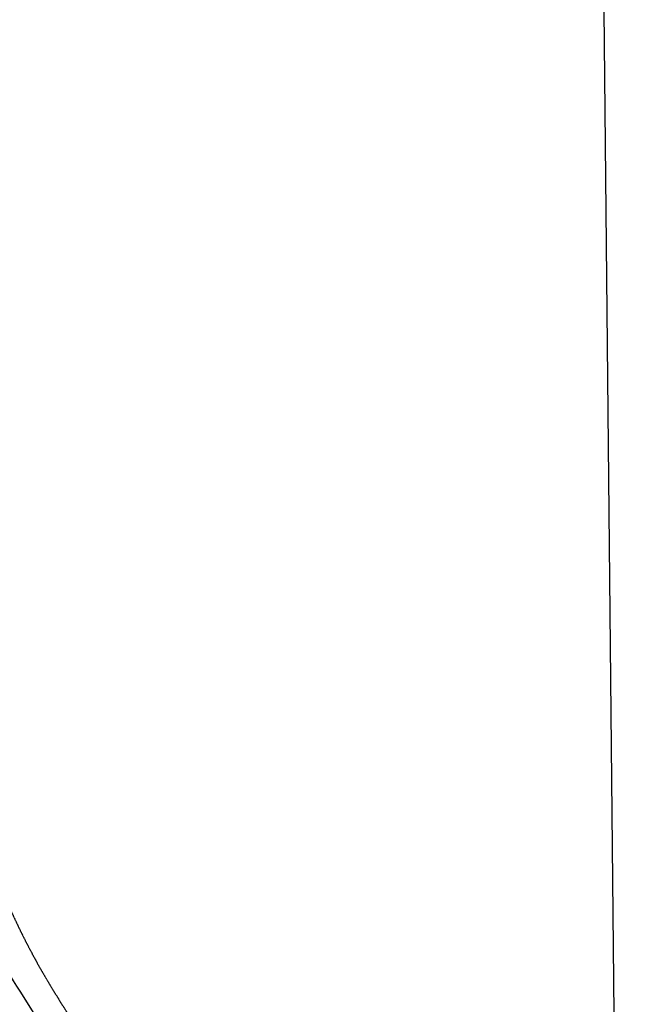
# Model space of a CAD drawing. Extents: x 429357 to 505151, y 227904 to 248592.
# Tile 248 of 256: x 440202 to 442059, y 239520 to 242524. Entities that reach past the tile are written whole.
import ezdxf

# ---------------------------------------------------------------- set-up
doc = ezdxf.new("R2010")
doc.units = 0
doc.header["$MEASUREMENT"] = 0
doc.linetypes.add('CENTER', pattern=[2, 1.25, -0.25, 0.25, -0.25])
for name, color, linetype in [('V-PROP-LINE-GOVT', 13, 'Continuous'), ('V-RWAY-CNTR-PLO-F031-COMP', 5, 'CENTER'), ('V-RWAY-LINE-RR-9000', 34, 'Continuous'), ('V-RWAY-LINE-RR-COVER', 53, 'Continuous')]:
    doc.layers.add(name, color=color, linetype=linetype)

msp = doc.modelspace()

# ---------------------------------------------------------------- linework, layer by layer
at = {"layer": 'V-PROP-LINE-GOVT', "flags": 128}
msp.add_lwpolyline([(442059.3, 234897.6), (441945.8, 246226.8)], dxfattribs=at)
at = {"layer": 'V-RWAY-CNTR-PLO-F031-COMP'}
msp.add_line((441396.7, 237842.1), (440320, 239535.9), dxfattribs=at)
msp.add_arc((442127.6, 240684.9), 2141.8, 194.1757, 212.4424, dxfattribs=at)
at = {"layer": 'V-RWAY-LINE-RR-9000'}
msp.add_line((440201.6, 239559.5), (441225.2, 237951.7), dxfattribs=at)
msp.add_arc((441759.2, 240551.2), 1846.5, 194.2158, 212.4825, dxfattribs=at)
at = {"layer": 'V-RWAY-LINE-RR-COVER'}
msp.add_line((440201.6, 239559.5), (441225.2, 237951.7), dxfattribs=at)
msp.add_arc((441759.2, 240551.2), 1846.5, 194.2158, 212.4825, dxfattribs=at)

doc.saveas('drawing.dxf')
